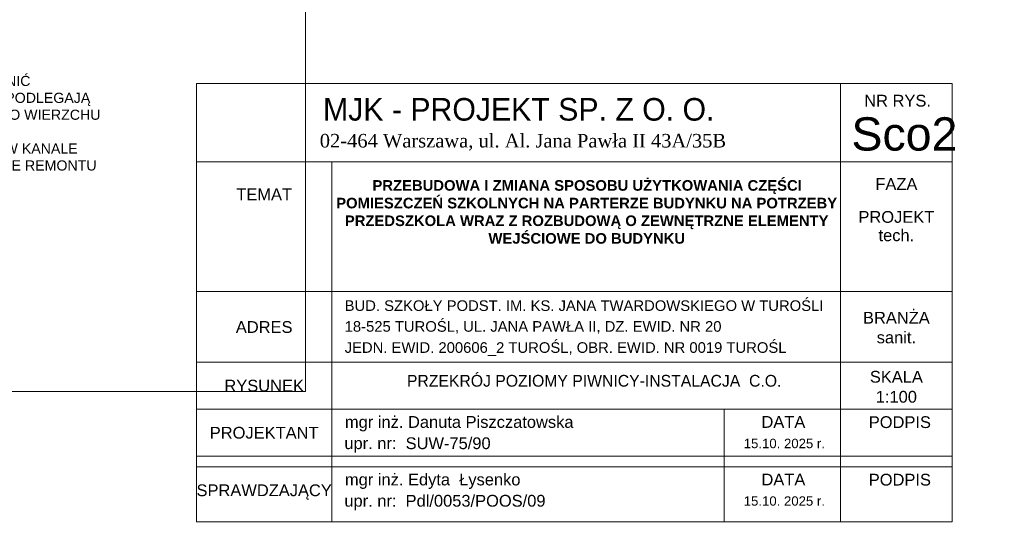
# Model space of a CAD drawing. Header units: millimetres. Extents: x 2801 to 11405, y 932 to 4606.
# Tile 4 of 8: x 6205 to 7877, y 932 to 1785. Entities that reach past the tile are written whole.
import ezdxf
from ezdxf.enums import TextEntityAlignment as Align

# ---------------------------------------------------------------- set-up
doc = ezdxf.new("R2010")
doc.units = ezdxf.units.MM
doc.layers.add('06_OPISY', color=3, linetype='Continuous', lineweight=15)
doc.layers.add('A_opisy', color=81, linetype='Continuous', lineweight=13)
doc.layers.add('Konstrukcja - Ściany zew', color=7, linetype='Continuous')
doc.styles.add('st1', font='arial.ttf')
doc.styles.add('STIL16', font='arial.ttf')
doc.styles.add('STIL32', font='times.ttf')
doc.styles.add('STIL32_F', font='framd.ttf')

msp = doc.modelspace()

# ---------------------------------------------------------------- linework, layer by layer
at = {"layer": 'A_opisy', "color": 18, "lineweight": 13, "true_color": 0x000000}
for p, q in [((7598.69421, 1433.74438), (7598.69421, 1676.98903)), ((6505.07389, 1543.74438), (7788.69421, 1543.74438)), ((6735.07389, 1543.74438), (6735.07389, 933.59534)), ((7598.69421, 1433.74438), (7598.69421, 932.57924)), ((6505.07389, 1323.74438), (7788.69421, 1323.74438)), ((6505.07389, 1203.74438), (7788.69421, 1203.74438)), ((6505.07389, 1123.74438), (7788.69421, 1123.74438)), ((7401.19847, 1123.74438), (7401.19847, 931.56305)), ((6505.07389, 1043.74438), (7788.69421, 1043.74438)), ((6505.07389, 1025.98854), (7788.69421, 1025.98854))]:
    msp.add_line(p, q, dxfattribs=at)
msp.add_lwpolyline([(6505.07389, 932.57924), (7788.69421, 932.57924), (7788.69421, 1676.98903), (6505.07389, 1676.98903)], close=True, dxfattribs=at)
at = {"layer": 'Konstrukcja - Ściany zew', "color": 7, "linetype": 'Continuous', "lineweight": 0}
msp.add_lwpolyline([(6690.52965, 1213.62412), (6690.52965, 4200.07679)], dxfattribs=at)
at = {"layer": 'Konstrukcja - Ściany zew', "color": 7, "linetype": 'Continuous', "lineweight": 15}
for points in [[(5708.09678, 1551.7083), (5708.09678, 1153.9622), (6690.52965, 1153.9622)], [(6690.52965, 1153.9622), (6690.52965, 1213.62412)]]:
    msp.add_lwpolyline(points, dxfattribs=at)

# ---------------------------------------------------------------- texts
at = {"layer": '06_OPISY', "color": 18, "linetype": 'ByBlock', "true_color": 0x000000, "insert": (5644.31213, 1718.77282), "char_height": 16.79616, "width": 718.6795062, "attachment_point": 1, "style": 'st1'}
msp.add_mtext('{\\H1.02564x;UWAGA: I ETAP OPRACOWANIA:\\P-INSTALACJE C.O. W PIWNICY NALEŻY WYMIENIĆ\\P-W INSTALACJI C.O. OGRZEWANIA WYMIANIE PODLEGAJĄ GRZEJNIKI C.O. I RUROCIĄGI PROWADZONE PO WIERZCHU ŚCIAN ( PIONY C.O. NA ODCINKU OD KANAŁU PODPODŁOGOWEGO DO STROPU I PIĘTRA) I W KANALE PODPODŁOGOWYM NA PARTERZE W ZAKRESIE REMONTU ODDZIAŁU PRZEDSZKOLA}', dxfattribs=at)
at = {"layer": 'A_opisy', "color": 18, "lineweight": 13, "true_color": 0x000000}
for s, height, style, p in [('NR RYS.', 20, 'st1', (7695.78363, 1637.87802)), ('MJK - PROJEKT SP. Z O. O. ', 38.4, 'STIL32_F', (7059.51464, 1613.9888)), ('Sco2', 56.533787, 'st1', (7707.38, 1563.12573)), ('02-464 Warszawa, ul. Al. Jana Pawła II 43A/35B', 23.04, 'STIL32', (7059.51464, 1568.37247)), ('DATA', 20, 'st1', (7501.83603, 1092.05652)), ('PODPIS', 20, 'st1', (7699.62251, 1091.74823)), ('15.10. 2025 r.', 16, 'st1', (7503.45243, 1057.52742)), ('DATA', 20, 'st1', (7501.83603, 994.30067)), ('PODPIS', 20, 'st1', (7699.62251, 993.99239)), ('15.10. 2025 r.', 16, 'st1', (7503.45243, 959.77157))]:
    msp.add_text(s, height=height, dxfattribs=dict(at, style=style)).set_placement(p, align=Align.CENTER)
at = {"layer": 'A_opisy', "color": 18, "lineweight": 13, "true_color": 0x000000, "style": 'st1'}
for s, p in [('FAZA', (7693.69421, 1506.2713)), ('TEMAT', (6620.07389, 1488.7251)), ('PROJEKT', (7693.69421, 1450.3896)), ('tech.', (7693.69421, 1419.20032)), ('BRANŻA', (7693.69421, 1279.13759)), ('ADRES', (6620.07389, 1263.37717)), ('sanit.', (7693.69421, 1245.6915)), ('SKALA', (7693.69421, 1178.85326)), ('RYSUNEK', (6620.07389, 1163.74438)), ('1:100', (7693.69421, 1144.82367)), ('PROJEKTANT', (6620.07389, 1083.74438)), ('SPRAWDZAJĄCY', (6620.07389, 985.98854))]:
    msp.add_text(s, height=20, dxfattribs=at).set_placement(p, align=Align.MIDDLE_CENTER)
at = {"layer": 'A_opisy', "color": 18, "lineweight": 13, "true_color": 0x000000}
for s, height, style, p in [('BUD. SZKOŁY PODST. IM. KS. JANA TWARDOWSKIEGO W TUROŚLI', 18, 'STIL16', (6756.76539, 1290.69381)), ('18-525 TUROŚL, UL. JANA PAWŁA II, DZ. EWID. NR 20', 18, 'STIL16', (6756.76539, 1255.36001)), ('JEDN. EWID. 200606_2 TUROŚL, OBR. EWID. NR 0019 TUROŚL', 18, 'STIL16', (6756.76539, 1219.48213)), ('PRZEKRÓJ POZIOMY PIWNICY-INSTALACJA  C.O.', 20, 'STIL32_F', (6862.4842, 1162.00068)), ('mgr inż. Danuta Piszczatowska', 20, 'st1', (6757.21637, 1092.05277)), ('upr. nr:  SUW-75/90', 20, 'st1', (6756.24686, 1055.90543)), ('mgr inż. Edyta  Łysenko', 20, 'st1', (6757.21637, 994.29692)), ('upr. nr:  Pdl/0053/POOS/09', 20, 'st1', (6756.24686, 958.14958))]:
    msp.add_text(s, height=height, dxfattribs=dict(at, style=style)).set_placement(p)
at = {"layer": 'A_opisy', "color": 18, "lineweight": 13, "true_color": 0x000000, "insert": (6735.07389, 1512.90566), "char_height": 17, "attachment_point": 1, "style": 'st1'}
msp.add_mtext_dynamic_manual_height_columns('\\pi68.93896;{\\fArial|b1|i0|c238|p34;\\H1.0588x;PRZEBUDOWA I ZMIANA SPOSOBU UŻYTKOWANIA CZĘŚCI \\P\\pi7.32164;POMIESZCZEŃ SZKOLNYCH NA PARTERZE BUDYNKU NA POTRZEBY \\P\\pi22.03073;PRZEDSZKOLA WRAZ Z ROZBUDOWĄ O ZEWNĘTRZNE ELEMENTY \\P\\pi265.90934;WEJŚCIOWE DO BUDYNKU}', width=863.620318, gutter_width=96.28505, heights=[189.16128], dxfattribs=at)

doc.saveas('drawing.dxf')
